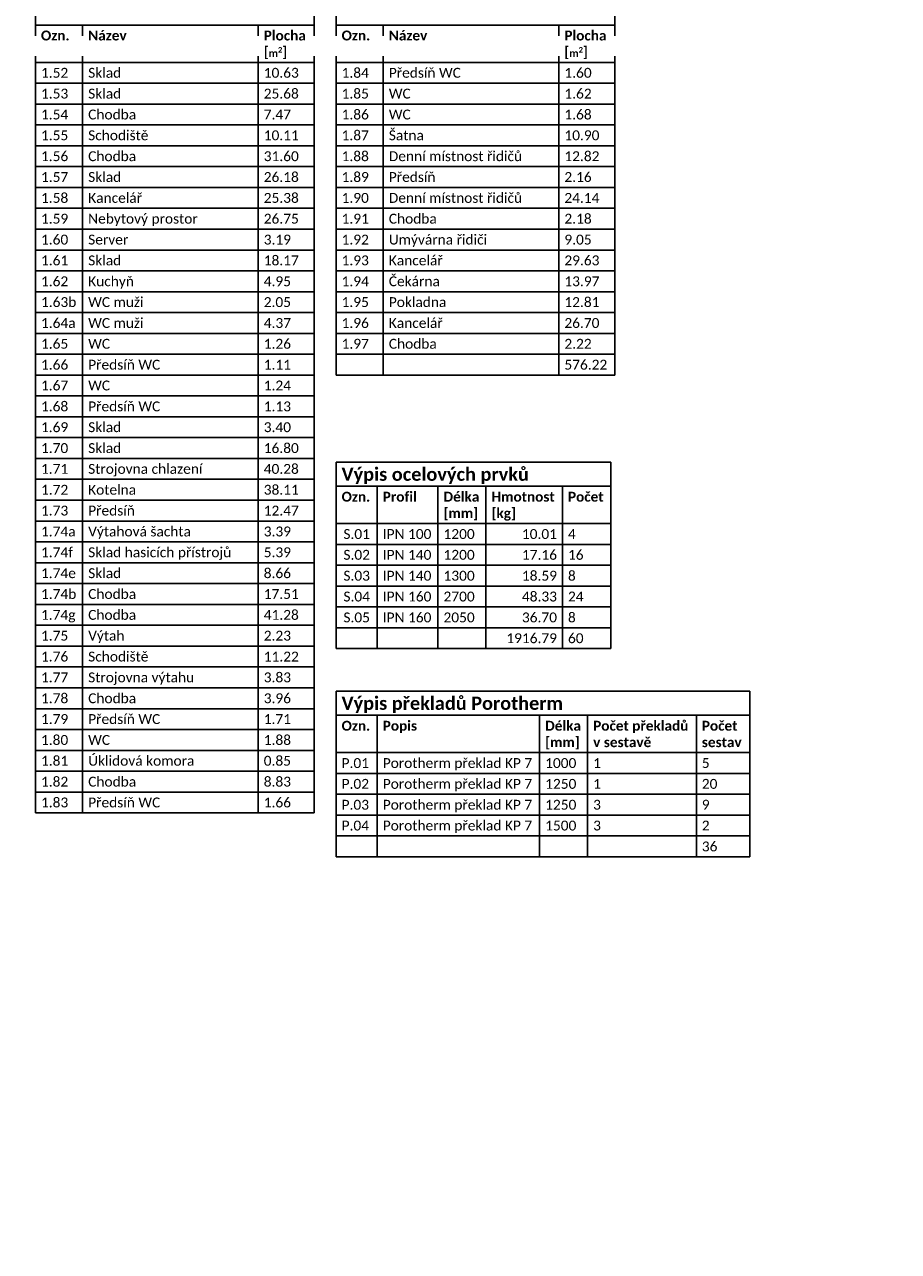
# Model space of a CAD drawing. Header units: millimetres. Extents: x -239306 to 235396, y -2942 to 28189.
# Tile 36 of 37: x 72792 to 82748, y 3537 to 17514. Entities that reach past the tile are written whole.
import ezdxf
from ezdxf import colors
from ezdxf.entities.mleader import LeaderData, LeaderLine
from ezdxf.math import Vec2, Vec3

# ---------------------------------------------------------------- set-up
doc = ezdxf.new("R2010")
doc.units = ezdxf.units.MM
doc.header["$LTSCALE"] = 300
doc.layers.add('A-Dimline-D', color=221, linetype='Continuous')
doc.layers.add('A-SchedObject-G', color=171, linetype='Continuous')
doc.styles.get("Standard").update_dxf_attribs({"font": 'simplex.shx', "width": 0.65})
doc.styles.add('TableData', font='calibri.ttf')
doc.styles.add('TableHeader', font='calibrib.ttf')
doc.styles.add('TableTitle', font='calibrib.ttf')

# ---------------------------------------------------------------- blocks, each defined once
blk = doc.blocks.new('_Open30')
at = {"color": 0, "lineweight": -2}
for p, q in [((-1, 0.27), (0, 0)), ((0, 0), (-1, -0.27)), ((0, 0), (-1, 0))]:
    blk.add_line(p, q, dxfattribs=at)

msp = doc.modelspace()

# ---------------------------------------------------------------- linework, layer by layer
at = {"layer": 'A-SchedObject-G', "color": 50, "linetype": 'Continuous', "lineweight": -3}
for p, q in [((72917, 17783), (72917, 8533)), ((76092, 8533), (76092, 17783)), ((76342, 17783), (76342, 13520)), ((79517, 13520), (79517, 17783)), ((72917, 17083), (76092, 17083)), ((76342, 17083), (79517, 17083)), ((76342, 13758), (79517, 13758)), ((76342, 13520), (79517, 13520)), ((76342, 12529), (76342, 10404)), ((79471, 12529), (76342, 12529)), ((79471, 10404), (79471, 12529)), ((76342, 11829), (79471, 11829)), ((76342, 10641), (79471, 10641)), ((76342, 10404), (79471, 10404)), ((76342, 9920), (76342, 8032)), ((81054, 9920), (76342, 9920)), ((81054, 8032), (81054, 9920)), ((76342, 9220), (81054, 9220)), ((72917, 8533), (76092, 8533)), ((76342, 8270), (81054, 8270)), ((76342, 8032), (81054, 8032))]:
    msp.add_line(p, q, dxfattribs=at)
at = {"layer": 'A-SchedObject-G', "color": 171, "linetype": 'Continuous', "lineweight": -3}
for p, q in [((72917, 17508), (76092, 17508)), ((73454, 8533), (73454, 17508)), ((75454, 8533), (75454, 17508)), ((76342, 17508), (79517, 17508)), ((76879, 13520), (76879, 17508)), ((78879, 13520), (78879, 17508)), ((72917, 16845), (76092, 16845)), ((76342, 16845), (79517, 16845)), ((72917, 16608), (76092, 16608)), ((76342, 16608), (79517, 16608)), ((72917, 16370), (76092, 16370)), ((76342, 16370), (79517, 16370)), ((72917, 16133), (76092, 16133)), ((76342, 16133), (79517, 16133)), ((72917, 15895), (76092, 15895)), ((76342, 15895), (79517, 15895)), ((72917, 15658), (76092, 15658)), ((76342, 15658), (79517, 15658)), ((72917, 15420), (76092, 15420)), ((76342, 15420), (79517, 15420)), ((72917, 15183), (76092, 15183)), ((76342, 15183), (79517, 15183)), ((72917, 14945), (76092, 14945)), ((76342, 14945), (79517, 14945)), ((72917, 14708), (76092, 14708)), ((76342, 14708), (79517, 14708)), ((72917, 14470), (76092, 14470)), ((76342, 14470), (79517, 14470)), ((72917, 14233), (76092, 14233)), ((76342, 14233), (79517, 14233)), ((72917, 13995), (76092, 13995)), ((76342, 13995), (79517, 13995)), ((72917, 13758), (76092, 13758)), ((72917, 13520), (76092, 13520)), ((72917, 13283), (76092, 13283)), ((72917, 13045), (76092, 13045)), ((72917, 12808), (76092, 12808)), ((72917, 12570), (76092, 12570)), ((72917, 12333), (76092, 12333)), ((76342, 12254), (79471, 12254)), ((76810, 10404), (76810, 12254)), ((77502, 10404), (77502, 12254)), ((78049, 10404), (78049, 12254)), ((78921, 10404), (78921, 12254)), ((72917, 12095), (76092, 12095)), ((72917, 11858), (76092, 11858)), ((72917, 11620), (76092, 11620)), ((76342, 11591), (79471, 11591)), ((72917, 11383), (76092, 11383)), ((76342, 11354), (79471, 11354)), ((72917, 11145), (76092, 11145)), ((76342, 11116), (79471, 11116)), ((72917, 10908), (76092, 10908)), ((76342, 10879), (79471, 10879)), ((72917, 10670), (76092, 10670)), ((72917, 10433), (76092, 10433)), ((72917, 10195), (76092, 10195)), ((72917, 9958), (76092, 9958)), ((72917, 9720), (76092, 9720)), ((76342, 9645), (81054, 9645)), ((76810, 8032), (76810, 9645)), ((78660, 8032), (78660, 9645)), ((79207, 8032), (79207, 9645)), ((80446, 8032), (80446, 9645)), ((72917, 9483), (76092, 9483)), ((72917, 9245), (76092, 9245)), ((72917, 9008), (76092, 9008)), ((76342, 8982), (81054, 8982)), ((72917, 8770), (76092, 8770)), ((76342, 8745), (81054, 8745)), ((76342, 8507), (81054, 8507))]:
    msp.add_line(p, q, dxfattribs=at)

# ---------------------------------------------------------------- texts
for s, insert, char_height, width, attachment_point, style in [('Ozn.', (72979, 17445), 112.5, 412.18, 1, 'TableHeader'), ('Název', (73517, 17445), 112.5, 1875, 1, 'TableHeader'), ('Plocha\\P[{\\H.75x;m\\H0.75x;\\A2;2}]', (75517, 17445), 112.5, 512.74, 1, 'TableHeader'), ('Ozn.', (76404, 17445), 112.5, 412.18, 1, 'TableHeader'), ('Název', (76942, 17445), 112.5, 1875, 1, 'TableHeader'), ('Plocha\\P[{\\H.75x;m\\H0.75x;\\A2;2}]', (78942, 17445), 112.5, 512.74, 1, 'TableHeader'), ('1.52', (72979, 17020), 112.5, 412.18, 1, 'TableData'), ('Sklad', (73517, 17020), 112.5, 1875, 1, 'TableData'), ('10.63', (75517, 17020), 112.5, 512.74, 1, 'TableData'), ('1.84', (76404, 17020), 112.5, 412.18, 1, 'TableData'), ('Předsíň WC', (76942, 17020), 112.5, 1875, 1, 'TableData'), ('1.60', (78942, 17020), 112.5, 512.74, 1, 'TableData'), ('1.53', (72979, 16783), 112.5, 412.18, 1, 'TableData'), ('Sklad', (73517, 16783), 112.5, 1875, 1, 'TableData'), ('25.68', (75517, 16783), 112.5, 512.74, 1, 'TableData'), ('1.85', (76404, 16783), 112.5, 412.18, 1, 'TableData'), ('WC', (76942, 16783), 112.5, 1875, 1, 'TableData'), ('1.62', (78942, 16783), 112.5, 512.74, 1, 'TableData'), ('1.54', (72979, 16545), 112.5, 412.18, 1, 'TableData'), ('Chodba', (73517, 16545), 112.5, 1875, 1, 'TableData'), ('7.47', (75517, 16545), 112.5, 512.74, 1, 'TableData'), ('1.86', (76404, 16545), 112.5, 412.18, 1, 'TableData'), ('WC', (76942, 16545), 112.5, 1875, 1, 'TableData'), ('1.68', (78942, 16545), 112.5, 512.74, 1, 'TableData'), ('1.55', (72979, 16308), 112.5, 412.18, 1, 'TableData'), ('Schodiště', (73517, 16308), 112.5, 1875, 1, 'TableData'), ('10.11', (75517, 16308), 112.5, 512.74, 1, 'TableData'), ('1.87', (76404, 16308), 112.5, 412.18, 1, 'TableData'), ('Šatna', (76942, 16308), 112.5, 1875, 1, 'TableData'), ('10.90', (78942, 16308), 112.5, 512.74, 1, 'TableData'), ('Chodba', (73517, 16070), 112.5, 1875, 1, 'TableData'), ('Denní místnost řidičů', (76942, 16070), 112.5, 1875, 1, 'TableData'), ('1.56', (72979, 16070), 112.5, 412.18, 1, 'TableData'), ('31.60', (75517, 16070), 112.5, 512.74, 1, 'TableData'), ('1.88', (76404, 16070), 112.5, 412.18, 1, 'TableData'), ('12.82', (78942, 16070), 112.5, 512.74, 1, 'TableData'), ('1.57', (72979, 15833), 112.5, 412.18, 1, 'TableData'), ('Sklad', (73517, 15833), 112.5, 1875, 1, 'TableData'), ('26.18', (75517, 15833), 112.5, 512.74, 1, 'TableData'), ('1.89', (76404, 15833), 112.5, 412.18, 1, 'TableData'), ('Předsíň', (76942, 15833), 112.5, 1875, 1, 'TableData'), ('2.16', (78942, 15833), 112.5, 512.74, 1, 'TableData'), ('1.58', (72979, 15595), 112.5, 412.18, 1, 'TableData'), ('Kancelář', (73517, 15595), 112.5, 1875, 1, 'TableData'), ('25.38', (75517, 15595), 112.5, 512.74, 1, 'TableData'), ('1.90', (76404, 15595), 112.5, 412.18, 1, 'TableData'), ('Denní místnost řidičů', (76942, 15595), 112.5, 1875, 1, 'TableData'), ('24.14', (78942, 15595), 112.5, 512.74, 1, 'TableData'), ('Nebytový prostor', (73517, 15358), 112.5, 1875, 1, 'TableData'), ('1.59', (72979, 15358), 112.5, 412.18, 1, 'TableData'), ('26.75', (75517, 15358), 112.5, 512.74, 1, 'TableData'), ('1.91', (76404, 15358), 112.5, 412.18, 1, 'TableData'), ('Chodba', (76942, 15358), 112.5, 1875, 1, 'TableData'), ('2.18', (78942, 15358), 112.5, 512.74, 1, 'TableData'), ('1.60', (72979, 15120), 112.5, 412.18, 1, 'TableData'), ('Server', (73517, 15120), 112.5, 1875, 1, 'TableData'), ('3.19', (75517, 15120), 112.5, 512.74, 1, 'TableData'), ('1.92', (76404, 15120), 112.5, 412.18, 1, 'TableData'), ('Umývárna řidiči', (76942, 15120), 112.5, 1875, 1, 'TableData'), ('9.05', (78942, 15120), 112.5, 512.74, 1, 'TableData'), ('1.61', (72979, 14883), 112.5, 412.18, 1, 'TableData'), ('Sklad', (73517, 14883), 112.5, 1875, 1, 'TableData'), ('18.17', (75517, 14883), 112.5, 512.74, 1, 'TableData'), ('1.93', (76404, 14883), 112.5, 412.18, 1, 'TableData'), ('Kancelář', (76942, 14883), 112.5, 1875, 1, 'TableData'), ('29.63', (78942, 14883), 112.5, 512.74, 1, 'TableData'), ('1.62', (72979, 14645), 112.5, 412.18, 1, 'TableData'), ('Kuchyň', (73517, 14645), 112.5, 1875, 1, 'TableData'), ('4.95', (75517, 14645), 112.5, 512.74, 1, 'TableData'), ('1.94', (76404, 14645), 112.5, 412.18, 1, 'TableData'), ('Čekárna', (76942, 14645), 112.5, 1875, 1, 'TableData'), ('13.97', (78942, 14645), 112.5, 512.74, 1, 'TableData'), ('1.63b', (72979, 14408), 112.5, 412.18, 1, 'TableData'), ('WC muži', (73517, 14408), 112.5, 1875, 1, 'TableData'), ('2.05', (75517, 14408), 112.5, 512.74, 1, 'TableData'), ('1.95', (76404, 14408), 112.5, 412.18, 1, 'TableData'), ('Pokladna', (76942, 14408), 112.5, 1875, 1, 'TableData'), ('12.81', (78942, 14408), 112.5, 512.74, 1, 'TableData'), ('1.64a', (72979, 14170), 112.5, 412.18, 1, 'TableData'), ('WC muži', (73517, 14170), 112.5, 1875, 1, 'TableData'), ('4.37', (75517, 14170), 112.5, 512.74, 1, 'TableData'), ('1.96', (76404, 14170), 112.5, 412.18, 1, 'TableData'), ('Kancelář', (76942, 14170), 112.5, 1875, 1, 'TableData'), ('26.70', (78942, 14170), 112.5, 512.74, 1, 'TableData'), ('1.65', (72979, 13933), 112.5, 412.18, 1, 'TableData'), ('WC', (73517, 13933), 112.5, 1875, 1, 'TableData'), ('1.26', (75517, 13933), 112.5, 512.74, 1, 'TableData'), ('1.97', (76404, 13933), 112.5, 412.18, 1, 'TableData'), ('Chodba', (76942, 13933), 112.5, 1875, 1, 'TableData'), ('2.22', (78942, 13933), 112.5, 512.74, 1, 'TableData'), ('1.66', (72979, 13695), 112.5, 412.18, 1, 'TableData'), ('Předsíň WC', (73517, 13695), 112.5, 1875, 1, 'TableData'), ('576.22', (78942, 13695), 112.5, 512.74, 1, 'TableData'), ('1.11', (75517, 13695), 112.5, 512.74, 1, 'TableData'), ('1.67', (72979, 13458), 112.5, 412.18, 1, 'TableData'), ('WC', (73517, 13458), 112.5, 1875, 1, 'TableData'), ('1.24', (75517, 13458), 112.5, 512.74, 1, 'TableData'), ('1.68', (72979, 13220), 112.5, 412.18, 1, 'TableData'), ('Předsíň WC', (73517, 13220), 112.5, 1875, 1, 'TableData'), ('1.13', (75517, 13220), 112.5, 512.74, 1, 'TableData'), ('1.69', (72979, 12983), 112.5, 412.18, 1, 'TableData'), ('Sklad', (73517, 12983), 112.5, 1875, 1, 'TableData'), ('3.40', (75517, 12983), 112.5, 512.74, 1, 'TableData'), ('1.70', (72979, 12745), 112.5, 412.18, 1, 'TableData'), ('Sklad', (73517, 12745), 112.5, 1875, 1, 'TableData'), ('16.80', (75517, 12745), 112.5, 512.74, 1, 'TableData'), ('1.71', (72979, 12508), 112.5, 412.18, 1, 'TableData'), ('Strojovna chlazení', (73517, 12508), 112.5, 1875, 1, 'TableData'), ('40.28', (75517, 12508), 112.5, 512.74, 1, 'TableData'), ('Výpis ocelových prvků', (76404, 12466), 150, 3004.34, 1, 'TableTitle'), ('1.72', (72979, 12270), 112.5, 412.18, 1, 'TableData'), ('Kotelna', (73517, 12270), 112.5, 1875, 1, 'TableData'), ('38.11', (75517, 12270), 112.5, 512.74, 1, 'TableData'), ('Ozn.', (76404, 12191), 112.5, 343.13, 1, 'TableHeader'), ('Profil', (76873, 12191), 112.5, 567.26, 1, 'TableHeader'), ('Délka\\P[mm]', (77565, 12191), 112.5, 422.13, 1, 'TableHeader'), ('Hmotnost\\P[kg]', (78112, 12191), 112.5, 746.31, 1, 'TableHeader'), ('Počet', (78983, 12191), 112.5, 425.51, 1, 'TableHeader'), ('1.73', (72979, 12033), 112.5, 412.18, 1, 'TableData'), ('Předsíň', (73517, 12033), 112.5, 1875, 1, 'TableData'), ('12.47', (75517, 12033), 112.5, 512.74, 1, 'TableData'), ('1.74a', (72979, 11795), 112.5, 412.18, 1, 'TableData'), ('Výtahová šachta', (73517, 11795), 112.5, 1875, 1, 'TableData'), ('3.39', (75517, 11795), 112.5, 512.74, 1, 'TableData'), ('S.01', (76576, 11766), 112.5, 343.13, 2, 'TableData'), ('IPN 100', (76873, 11766), 112.5, 567.26, 1, 'TableData'), ('1200', (77565, 11766), 112.5, 422.13, 1, 'TableData'), ('10.01', (78858, 11766), 112.5, 746.31, 3, 'TableData'), ('4', (78983, 11766), 112, 425.51, 1, 'TableData'), ('1.74f', (72979, 11558), 112.5, 412.18, 1, 'TableData'), ('Sklad hasicích přístrojů', (73517, 11558), 112.5, 1875, 1, 'TableData'), ('5.39', (75517, 11558), 112.5, 512.74, 1, 'TableData'), ('S.02', (76576, 11529), 112.5, 343.13, 2, 'TableData'), ('IPN 140', (76873, 11529), 112.5, 567.26, 1, 'TableData'), ('1200', (77565, 11529), 112.5, 422.13, 1, 'TableData'), ('17.16', (78858, 11529), 112.5, 746.31, 3, 'TableData'), ('16', (78983, 11529), 112.5, 425.51, 1, 'TableData'), ('Sklad', (73517, 11320), 112.5, 1875, 1, 'TableData'), ('8.66', (75517, 11320), 112.5, 512.74, 1, 'TableData'), ('1.74e', (72979, 11320), 112.5, 412.18, 1, 'TableData'), ('S.03', (76576, 11291), 112.5, 343.13, 2, 'TableData'), ('IPN 140', (76873, 11291), 112.5, 567.26, 1, 'TableData'), ('1300', (77565, 11291), 112.5, 422.13, 1, 'TableData'), ('18.59', (78858, 11291), 112.5, 746.31, 3, 'TableData'), ('8', (78983, 11291), 112, 425.51, 1, 'TableData'), ('1.74b', (72979, 11083), 112.5, 412.18, 1, 'TableData'), ('Chodba', (73517, 11083), 112.5, 1875, 1, 'TableData'), ('17.51', (75517, 11083), 112.5, 512.74, 1, 'TableData'), ('S.04', (76576, 11054), 112.5, 343.13, 2, 'TableData'), ('IPN 160', (76873, 11054), 112.5, 567.26, 1, 'TableData'), ('2700', (77565, 11054), 112.5, 422.13, 1, 'TableData'), ('48.33', (78858, 11054), 112.5, 746.31, 3, 'TableData'), ('24', (78983, 11054), 112.5, 425.51, 1, 'TableData'), ('1.74g', (72979, 10845), 112.5, 412.18, 1, 'TableData'), ('Chodba', (73517, 10845), 112.5, 1875, 1, 'TableData'), ('41.28', (75517, 10845), 112.5, 512.74, 1, 'TableData'), ('S.05', (76576, 10816), 112.5, 343.13, 2, 'TableData'), ('IPN 160', (76873, 10816), 112.5, 567.26, 1, 'TableData'), ('2050', (77565, 10816), 112.5, 422.13, 1, 'TableData'), ('36.70', (78858, 10816), 112.5, 746.31, 3, 'TableData'), ('8', (78983, 10816), 112, 425.51, 1, 'TableData'), ('Výtah', (73517, 10608), 112.5, 1875, 1, 'TableData'), ('1.75', (72979, 10608), 112.5, 412.18, 1, 'TableData'), ('2.23', (75517, 10608), 112.5, 512.74, 1, 'TableData'), ('1916.79', (78858, 10579), 112.5, 746.31, 3, 'TableData'), ('60', (78983, 10579), 112.5, 425.51, 1, 'TableData'), ('1.76', (72979, 10370), 112.5, 412.18, 1, 'TableData'), ('Schodiště', (73517, 10370), 112.5, 1875, 1, 'TableData'), ('11.22', (75517, 10370), 112.5, 512.74, 1, 'TableData'), ('1.77', (72979, 10133), 112.5, 412.18, 1, 'TableData'), ('Strojovna výtahu', (73517, 10133), 112.5, 1875, 1, 'TableData'), ('3.83', (75517, 10133), 112.5, 512.74, 1, 'TableData'), ('1.78', (72979, 9895), 112.5, 412.18, 1, 'TableData'), ('Chodba', (73517, 9895), 112.5, 1875, 1, 'TableData'), ('3.96', (75517, 9895), 112.5, 512.74, 1, 'TableData'), ('Výpis překladů Porotherm', (76404, 9857), 150, 4586.95, 1, 'TableTitle'), ('1.79', (72979, 9658), 112.5, 412.18, 1, 'TableData'), ('Předsíň WC', (73517, 9658), 112.5, 1875, 1, 'TableData'), ('1.71', (75517, 9658), 112.5, 512.74, 1, 'TableData'), ('Ozn.', (76404, 9582), 112.5, 343.13, 1, 'TableHeader'), ('Popis', (76873, 9582), 112.5, 1725.32, 1, 'TableHeader'), ('Délka\\P[mm]', (78723, 9582), 112.5, 422.13, 1, 'TableHeader'), ('Počet překladů\\Pv sestavě', (79270, 9582), 112.5, 1113.06, 1, 'TableHeader'), ('Počet\\Psestav', (80508, 9582), 112.5, 483.32, 1, 'TableHeader'), ('1.80', (72979, 9420), 112.5, 412.18, 1, 'TableData'), ('WC', (73517, 9420), 112.5, 1875, 1, 'TableData'), ('1.88', (75517, 9420), 112.5, 512.74, 1, 'TableData'), ('1.81', (72979, 9183), 112.5, 412.18, 1, 'TableData'), ('Úklidová komora', (73517, 9183), 112.5, 1875, 1, 'TableData'), ('0.85', (75517, 9183), 112.5, 512.74, 1, 'TableData'), ('P.01', (76404, 9157), 112.5, 343.13, 1, 'TableData'), ('Porotherm překlad KP 7', (76873, 9157), 112.5, 1725.32, 1, 'TableData'), ('1000', (78723, 9157), 112.5, 422.13, 1, 'TableData'), ('1', (79270, 9157), 112, 1113.06, 1, 'TableData'), ('5', (80508, 9157), 112, 483.32, 1, 'TableData'), ('1.82', (72979, 8945), 112.5, 412.18, 1, 'TableData'), ('Chodba', (73517, 8945), 112.5, 1875, 1, 'TableData'), ('8.83', (75517, 8945), 112.5, 512.74, 1, 'TableData'), ('P.02', (76404, 8920), 112.5, 343.13, 1, 'TableData'), ('Porotherm překlad KP 7', (76873, 8920), 112.5, 1725.32, 1, 'TableData'), ('1250', (78723, 8920), 112.5, 422.13, 1, 'TableData'), ('1', (79270, 8920), 112, 1113.06, 1, 'TableData'), ('20', (80508, 8920), 112.5, 483.32, 1, 'TableData'), ('1.83', (72979, 8708), 112.5, 412.18, 1, 'TableData'), ('Předsíň WC', (73517, 8708), 112.5, 1875, 1, 'TableData'), ('1.66', (75517, 8708), 112.5, 512.74, 1, 'TableData'), ('P.03', (76404, 8682), 112.5, 343.13, 1, 'TableData'), ('Porotherm překlad KP 7', (76873, 8682), 112.5, 1725.32, 1, 'TableData'), ('1250', (78723, 8682), 112.5, 422.13, 1, 'TableData'), ('3', (79270, 8682), 112, 1113.06, 1, 'TableData'), ('9', (80508, 8682), 112, 483.32, 1, 'TableData'), ('P.04', (76404, 8445), 112.5, 343.13, 1, 'TableData'), ('Porotherm překlad KP 7', (76873, 8445), 112.5, 1725.32, 1, 'TableData'), ('1500', (78723, 8445), 112.5, 422.13, 1, 'TableData'), ('3', (79270, 8445), 112, 1113.06, 1, 'TableData'), ('2', (80508, 8445), 112, 483.32, 1, 'TableData'), ('36', (80508, 8207), 112.5, 483.32, 1, 'TableData')]:
    msp.add_mtext(s, dxfattribs=dict(at, insert=insert, char_height=char_height, width=width, attachment_point=attachment_point, style=style))

# ---------------------------------------------------------------- leaders
at = {"layer": 'A-Dimline-D'}
ml = msp.add_multileader_mtext('Standard', dxfattribs=at)
ml.set_content('DN 80 pro odvod kondenzátu od VZT jednotky', color=256)
ml.set_leader_properties()
ml.set_arrow_properties(name='OPEN30')
ml.build(insert=Vec2(0, 0))
ml.multileader.update_dxf_attribs({"dogleg_length": 0.36, "arrow_head_size": 56.2, "scale": 50})
ctx = ml.context
ctx.base_point, ctx.scale, ctx.char_height, ctx.arrow_head_size, ctx.landing_gap_size, ctx.plane_origin = Vec3(39358, 17536), 50, 112.5, 56.2, 75, Vec3(39589, 18136)
notes = []
notes.append((ctx, [(1, (1, 1, 0), (39340, 17536), (1, 0), 18, [(0, [(39589, 18136)], 0, [])])]))
ctx.mtext.insert, ctx.mtext.width, ctx.mtext.flow_direction = Vec3(39433, 17611), 1665.01, 5
ml = msp.add_multileader_mtext('Standard', dxfattribs=at)
ml.set_content('stoupací vedení ÚT 100x350\\Ppoloha otvoru se může lišit v závislosti na poloze dutin ve stávajících panelech', color=256)
ml.set_leader_properties()
ml.set_arrow_properties(name='OPEN30')
ml.build(insert=Vec2(0, 0))
ml.multileader.update_dxf_attribs({"dogleg_length": 0.36, "arrow_head_size": 56.2, "scale": 50})
ctx = ml.context
ctx.base_point, ctx.scale, ctx.char_height, ctx.arrow_head_size, ctx.landing_gap_size, ctx.plane_origin = Vec3(17688, 13874), 50, 112.5, 56.2, 75, Vec3(17650, 14150)
notes.append((ctx, [(0, (1, 1, 0), (17670, 13874), (1, 0), 18, [(0, [(17650, 14150)], 0, [])])]))
ctx.mtext.insert, ctx.mtext.width, ctx.mtext.flow_direction = Vec3(17763, 13949), 2319.56, 5
ml = msp.add_multileader_mtext('Standard', dxfattribs=at)
ml.set_content('stoupací vedení ÚT 100x350\\Ppoloha otvoru se může lišit v závislosti na poloze dutin ve stávajících panelech', color=256)
ml.set_leader_properties()
ml.set_arrow_properties(name='OPEN30')
ml.build(insert=Vec2(0, 0))
ml.multileader.update_dxf_attribs({"dogleg_length": 0.36, "arrow_head_size": 56.2, "scale": 50})
ctx = ml.context
ctx.base_point, ctx.scale, ctx.char_height, ctx.arrow_head_size, ctx.landing_gap_size, ctx.plane_origin = Vec3(36417, 13885), 50, 112.5, 56.2, 75, Vec3(35679, 14226)
notes.append((ctx, [(0, (1, 1, 0), (36399, 13885), (1, 0), 18, [(0, [(35679, 14226)], 0, [])])]))
ctx.mtext.insert, ctx.mtext.width, ctx.mtext.flow_direction = Vec3(36492, 13960), 2319.56, 5
ml = msp.add_multileader_mtext('Standard', dxfattribs=at)
ml.set_content('ocelové sloupy a průvlaky obalit rabicovým pletivem a omítnout\\Ptl. stěny sloupu cca 10 mm', color=(178, 88, 156))
ml.set_leader_properties()
ml.set_arrow_properties(name='OPEN30')
ml.build(insert=Vec2(0, 0))
ml.multileader.update_dxf_attribs({"dogleg_length": 0.36, "arrow_head_size": 112, "scale": 100})
ctx = ml.context
ctx.base_point, ctx.scale, ctx.char_height, ctx.arrow_head_size, ctx.landing_gap_size, ctx.plane_origin = Vec3(16448, 13274), 100, 225, 112, 150, Vec3(15005, 11890)
notes.append((ctx, [(0, (1, 1, 0), (16412, 13274), (1, 0), 36, [(2, [(19525, 11830), (24014, 11756)], 0, []), (0, [(14952, 11734)], 0, [])])]))
ctx.mtext.insert, ctx.mtext.width, ctx.mtext.flow_direction = Vec3(16598, 13386), 2187.98, 5
ml = msp.add_multileader_mtext('Standard', dxfattribs=at)
ml.set_content('kopoflex %%C 50 mm od FVE na střeše pravého křídla', color=256)
ml.set_leader_properties()
ml.set_arrow_properties(name='OPEN30')
ml.build(insert=Vec2(0, 0))
ml.multileader.update_dxf_attribs({"dogleg_length": 0.36, "arrow_head_size": 56.2, "scale": 50})
ctx = ml.context
ctx.base_point, ctx.scale, ctx.char_height, ctx.arrow_head_size, ctx.landing_gap_size, ctx.plane_origin = Vec3(42870, 10862), 50, 112.5, 56.2, 75, Vec3(46479, 10604)
notes.append((ctx, [(1, (1, 1, 0), (42852, 10862), (1, 0), 18, [(0, [(42145, 10425)], 0, [])])]))
ctx.mtext.insert, ctx.mtext.width, ctx.mtext.flow_direction = Vec3(42945, 10937), 1543.21, 5
ml = msp.add_multileader_mtext('Standard', dxfattribs=at)
ml.set_content('v místě uložení nové zdi na stávající panel bude u panelu proražena horní skořepina nad dutinou a celá dutina bude zabetonována', color=256)
ml.set_leader_properties()
ml.set_arrow_properties(name='OPEN30')
ml.build(insert=Vec2(0, 0))
ml.multileader.update_dxf_attribs({"dogleg_length": 0.36, "arrow_head_size": 56.2, "scale": 50})
ctx = ml.context
ctx.base_point, ctx.scale, ctx.char_height, ctx.arrow_head_size, ctx.landing_gap_size, ctx.plane_origin = Vec3(14520, 3837), 50, 112.5, 56.2, 75, Vec3(21694, 7887)
notes.append((ctx, [(1, (1, 1, 0), (17728, 3837), (-1, 0), 70.2, [(2, [(12044, 6978)], 0, []), (3, [(18084, 6042)], 0, [])])]))
ctx.mtext.insert, ctx.mtext.width, ctx.mtext.flow_direction = Vec3(14595, 3893), 3066.09, 5
ml = msp.add_multileader_mtext('Standard', dxfattribs=at)
ml.set_content('v místě uložení nové zdi na stávající panel bude u panelu proražena horní skořepina nad dutinou a celá dutina bude zabetonována', color=256)
ml.set_leader_properties()
ml.set_arrow_properties(name='OPEN30')
ml.build(insert=Vec2(0, 0))
ml.multileader.update_dxf_attribs({"dogleg_length": 0.36, "arrow_head_size": 56.2, "scale": 50})
ctx = ml.context
ctx.base_point, ctx.scale, ctx.char_height, ctx.arrow_head_size, ctx.landing_gap_size, ctx.plane_origin = Vec3(23582, 3630), 50, 112.5, 56.2, 75, Vec3(33737, 7887)
notes.append((ctx, [(1, (1, 1, 0), (26790, 3630), (-1, 0), 70.2, [(2, [(24087, 6978)], 0, []), (3, [(30127, 6042)], 0, [])])]))
ctx.mtext.insert, ctx.mtext.width, ctx.mtext.flow_direction = Vec3(23657, 3687), 3066.09, 5
for ctx, leaders in notes:
    for number, flags, end, landing, length, lines in leaders:
        leader = LeaderData()
        leader.index, (leader.has_last_leader_line, leader.has_dogleg_vector, leader.attachment_direction) = number, flags
        leader.last_leader_point, leader.dogleg_vector, leader.dogleg_length = Vec3(end), Vec3(landing), length
        for number, points, colour, breaks in lines:
            line = LeaderLine()
            line.index, line.vertices, line.color, line.breaks = number, Vec3.list(points), colors.encode_raw_color(colour), breaks
            leader.lines.append(line)
        ctx.leaders.append(leader)

# ---------------------------------------------------------------- next in the draw order: leaders
ml = msp.add_multileader_mtext('Standard', dxfattribs=at)
ml.set_content('otvory provést mezi žebry panelu', color=256)
ml.set_leader_properties()
ml.set_arrow_properties(name='OPEN30')
ml.build(insert=Vec2(0, 0))
ml.multileader.update_dxf_attribs({"dogleg_length": 0.36, "arrow_head_size": 56.2, "scale": 50})
ctx = ml.context
ctx.base_point, ctx.scale, ctx.char_height, ctx.arrow_head_size, ctx.landing_gap_size, ctx.plane_origin = Vec3(42607, 17250), 50, 112.5, 56.2, 75, Vec3(41875, 17270)
notes = []
notes.append((ctx, [(0, (1, 1, 0), (42589, 17250), (1, 0), 18, [(1, [(41875, 17270), (42098, 17331)], 0, [])])]))
ctx.mtext.insert, ctx.mtext.width, ctx.mtext.flow_direction = Vec3(42682, 17325), 1177.39, 5
ctx.mtext.has_bg_fill, ctx.mtext.bg_color, ctx.mtext.bg_scale_factor, ctx.mtext.bg_transparency, ctx.mtext.use_window_bg_color = 1, -1027028792, 1.5, 0, 1
for ctx, leaders in notes:
    for number, flags, end, landing, length, lines in leaders:
        leader = LeaderData()
        leader.index, (leader.has_last_leader_line, leader.has_dogleg_vector, leader.attachment_direction) = number, flags
        leader.last_leader_point, leader.dogleg_vector, leader.dogleg_length = Vec3(end), Vec3(landing), length
        for number, points, colour, breaks in lines:
            line = LeaderLine()
            line.index, line.vertices, line.color, line.breaks = number, Vec3.list(points), colors.encode_raw_color(colour), breaks
            leader.lines.append(line)
        ctx.leaders.append(leader)

doc.saveas('drawing.dxf')
